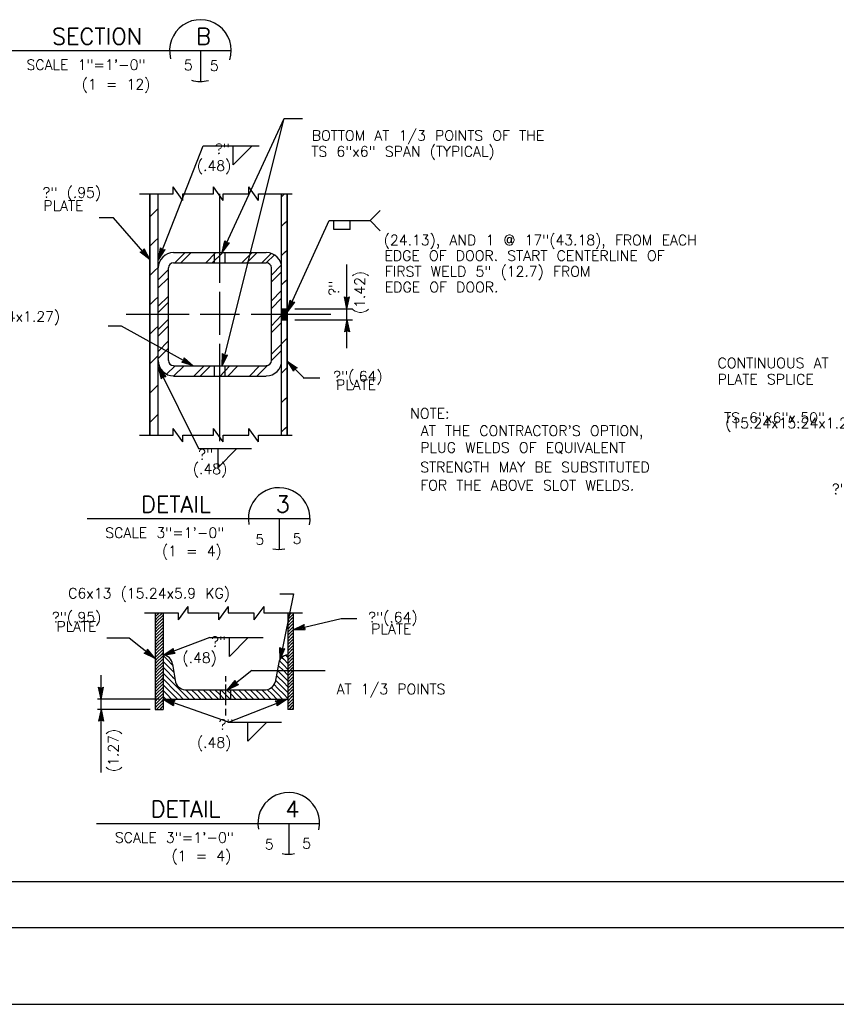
# Model space of a CAD drawing. Extents: x -21 to 2859, y -18 to 3983.
# Tile 2 of 47: x -11 to -1, y -18 to -6. Entities that reach past the tile are written whole.
import ezdxf
from ezdxf.enums import TextEntityAlignment as Align

# ---------------------------------------------------------------- set-up
doc = ezdxf.new("R2010")
doc.units = 0
doc.header["$LTSCALE"] = 25.4
doc.header["$MEASUREMENT"] = 0
doc.layers.add('PAN_TS', color=7, linetype='CONTINUOUS')
doc.styles.add('TXT_SHX', font='txt.shx')

# ---------------------------------------------------------------- blocks, each defined once
blk = doc.blocks.new('LT2')
at = {"layer": 'PAN_TS', "color": 24, "linetype": 'CONTINUOUS'}
for p, q in [((0, 0), (-0.0015, 0.00032)), ((-0.00135, 0), (-0.0015, 0.00032)), ((0, 0), (-0.0015, -0.00032)), ((-0.0015, -0.00032), (-0.00135, 0)), ((-0.00039, 0), (-0.00136, 0.00021)), ((-0.00128, 0), (-0.00136, 0.00021)), ((-0.00039, 0), (-0.00136, -0.00021)), ((-0.00136, -0.00021), (-0.00128, 0)), ((-0.00076, 0), (-0.00122, 0.0001)), ((-0.00119, 0), (-0.00122, 0.0001)), ((-0.00076, 0), (-0.00122, -0.0001)), ((-0.00122, -0.0001), (-0.00119, 0))]:
    blk.add_line(p, q, dxfattribs=at)
blk = doc.blocks.new('FILLE0')
at = {"layer": 'PAN_TS', "color": 24, "linetype": 'CONTINUOUS'}
for q in [(0, 0), (0.00236, -0.00002)]:
    blk.add_line((0, -0.00239), q, dxfattribs=at)

msp = doc.modelspace()

# ---------------------------------------------------------------- linework, layer by layer
at = {"layer": 'PAN_TS', "color": 7, "linetype": 'CONTINUOUS'}
for p, q in [((-11.423, -6.288), (-8.714, -6.288)), ((-9.089, -6.288), (-9.089, -6.663)), ((-8.825, -8.742), (-8.073, -7.114)), ((-8.825, -10.116), (-8.073, -7.114)), ((-8.073, -7.115), (-7.849, -7.115)), ((-9.596, -8.829), (-9.056, -7.446)), ((-9.056, -7.446), (-8.374, -7.446)), ((-9.421, -8.028), (-9.421, -7.944)), ((-9.303, -8.108), (-9.421, -7.944)), ((-8.93, -8.028), (-8.93, -7.944)), ((-8.812, -8.108), (-8.93, -7.944)), ((-8.5, -8.028), (-8.5, -7.944)), ((-8.382, -8.108), (-8.5, -7.944)), ((-9.829, -8.028), (-9.421, -8.028)), ((-9.702, -10.962), (-9.702, -8.028)), ((-9.702, -8.028), (-9.702, -10.962)), ((-9.603, -10.962), (-9.603, -8.028)), ((-9.603, -10.962), (-9.603, -8.028)), ((-9.303, -8.108), (-9.303, -8.028)), ((-9.303, -8.028), (-8.93, -8.028)), ((-8.853, -9.108), (-8.853, -8.028)), ((-8.812, -8.108), (-8.812, -8.028)), ((-8.812, -8.028), (-8.5, -8.028)), ((-8.382, -8.108), (-8.382, -8.028)), ((-8.382, -8.028), (-7.974, -8.028)), ((-8.103, -10.962), (-8.103, -8.028)), ((-8.103, -10.962), (-8.103, -8.028)), ((-8.103, -8.064), (-8.067, -8.028)), ((-8.037, -10.962), (-8.037, -8.028)), ((-8.037, -8.028), (-8.037, -10.962)), ((-9.702, -8.307), (-9.645, -8.25)), ((-9.645, -8.25), (-9.603, -8.208)), ((-7.028, -8.353), (-6.905, -8.23)), ((-10.143, -8.318), (-10.318, -8.318)), ((-9.702, -8.824), (-10.143, -8.318)), ((-8.067, -8.385), (-8.037, -8.355)), ((-8.032, -9.461), (-7.524, -8.353)), ((-7.524, -8.353), (-7.028, -8.353)), ((-7.467, -8.461), (-7.467, -8.353)), ((-7.27, -8.461), (-7.27, -8.353)), ((-7.028, -8.353), (-6.905, -8.476)), ((-8.103, -8.421), (-8.067, -8.385)), ((-7.467, -8.456), (-7.27, -8.456)), ((-9.702, -8.664), (-9.645, -8.607)), ((-9.645, -8.607), (-9.603, -8.565)), ((-8.067, -8.742), (-8.037, -8.712)), ((-9.414, -8.742), (-8.289, -8.742)), ((-9.399, -8.868), (-9.273, -8.742)), ((-9.327, -8.868), (-9.201, -8.742)), ((-9.024, -8.868), (-8.901, -8.742)), ((-8.946, -8.868), (-8.826, -8.748)), ((-8.916, -8.868), (-8.916, -8.742)), ((-8.79, -8.868), (-8.79, -8.742)), ((-8.586, -8.868), (-8.46, -8.742)), ((-8.523, -8.868), (-8.4, -8.742)), ((-8.343, -8.868), (-8.229, -8.754)), ((-8.289, -8.868), (-8.19, -8.769)), ((-8.103, -8.778), (-8.067, -8.742)), ((-9.702, -9.021), (-9.645, -8.964)), ((-9.645, -8.964), (-9.603, -8.922)), ((-9.6, -10.053), (-9.6, -8.928)), ((-9.6, -9.075), (-9.477, -8.949)), ((-9.477, -10.053), (-9.477, -8.928)), ((-9.414, -8.868), (-8.289, -8.868)), ((-8.226, -9.015), (-8.103, -8.892)), ((-8.226, -10.053), (-8.226, -8.928)), ((-8.103, -10.053), (-8.103, -8.928)), ((-7.31, -9.425), (-7.31, -8.888)), ((-9.6, -9.171), (-9.477, -9.048)), ((-8.226, -9.099), (-8.103, -8.976)), ((-8.067, -9.099), (-8.037, -9.069)), ((-8.226, -9.327), (-8.103, -9.201)), ((-8.103, -9.135), (-8.067, -9.099)), ((-9.702, -9.378), (-9.645, -9.321)), ((-9.645, -9.321), (-9.603, -9.279)), ((-9.6, -9.393), (-9.477, -9.27)), ((-8.853, -9.741), (-8.853, -9.219)), ((-8.226, -9.423), (-8.103, -9.297)), ((-9.6, -9.471), (-9.477, -9.345)), ((-8.103, -9.425), (-8.037, -9.425)), ((-8.103, -9.427), (-8.037, -9.427)), ((-8.103, -9.43), (-8.037, -9.43)), ((-8.103, -9.434), (-8.037, -9.434)), ((-8.103, -9.438), (-8.037, -9.438)), ((-8.103, -9.442), (-8.037, -9.442)), ((-8.103, -9.446), (-8.037, -9.446)), ((-8.103, -9.45), (-8.037, -9.45)), ((-8.067, -9.456), (-8.037, -9.426)), ((-7.942, -9.425), (-7.243, -9.425)), ((-7.31, -9.559), (-7.31, -9.425)), ((-9.99, -9.492), (-9.225, -9.492)), ((-9.6, -9.675), (-9.477, -9.549)), ((-9.093, -9.492), (-8.613, -9.492)), ((-8.472, -9.492), (-7.506, -9.492)), ((-8.226, -9.63), (-8.103, -9.504)), ((-8.103, -9.454), (-8.037, -9.454)), ((-8.103, -9.492), (-8.067, -9.456)), ((-8.103, -9.459), (-8.037, -9.459)), ((-8.103, -9.463), (-8.037, -9.463)), ((-8.103, -9.467), (-8.037, -9.467)), ((-8.103, -9.471), (-8.037, -9.471)), ((-8.103, -9.475), (-8.037, -9.475)), ((-8.103, -9.479), (-8.037, -9.479)), ((-8.103, -9.484), (-8.037, -9.484)), ((-8.103, -9.488), (-8.037, -9.488)), ((-8.103, -9.492), (-8.037, -9.492)), ((-8.103, -9.496), (-8.037, -9.496)), ((-8.103, -9.499), (-8.037, -9.499)), ((-8.103, -9.503), (-8.037, -9.503)), ((-8.103, -9.506), (-8.037, -9.506)), ((-8.103, -9.51), (-8.037, -9.51)), ((-8.103, -9.515), (-8.037, -9.515)), ((-8.103, -9.519), (-8.037, -9.519)), ((-8.103, -9.522), (-8.037, -9.522)), ((-8.103, -9.526), (-8.037, -9.526)), ((-8.103, -9.53), (-8.037, -9.53)), ((-8.103, -9.534), (-8.037, -9.534)), ((-8.103, -9.538), (-8.037, -9.538)), ((-8.103, -9.543), (-8.037, -9.543)), ((-8.103, -9.547), (-8.037, -9.547)), ((-8.103, -9.551), (-8.037, -9.551)), ((-8.103, -9.555), (-8.037, -9.555)), ((-8.103, -9.559), (-8.037, -9.559)), ((-7.942, -9.559), (-7.243, -9.559)), ((-7.31, -9.905), (-7.31, -9.559)), ((-10.049, -9.636), (-10.211, -9.636)), ((-9.175, -10.116), (-10.049, -9.636)), ((-9.702, -9.735), (-9.645, -9.678)), ((-9.645, -9.678), (-9.603, -9.636)), ((-9.6, -9.759), (-9.477, -9.633)), ((-8.226, -9.714), (-8.103, -9.591)), ((-8.067, -9.813), (-8.037, -9.783)), ((-9.6, -9.942), (-9.477, -9.816)), ((-9.6, -10.029), (-9.477, -9.903)), ((-8.853, -11.032), (-8.853, -9.852)), ((-8.226, -9.978), (-8.103, -9.855)), ((-8.103, -9.849), (-8.067, -9.813)), ((-9.702, -10.092), (-9.645, -10.035)), ((-9.645, -10.035), (-9.603, -9.993)), ((-8.226, -10.053), (-8.103, -9.93)), ((-9.6, -10.135), (-9.112, -11.124)), ((-9.501, -10.221), (-9.396, -10.116)), ((-9.414, -10.116), (-8.289, -10.116)), ((-9.414, -10.242), (-9.288, -10.116)), ((-9.168, -10.242), (-9.042, -10.116)), ((-9.093, -10.242), (-8.967, -10.116)), ((-8.916, -10.242), (-8.916, -10.116)), ((-8.857, -10.25), (-8.73, -10.116)), ((-8.79, -10.242), (-8.79, -10.116)), ((-8.757, -10.242), (-8.634, -10.116)), ((-8.493, -10.242), (-8.37, -10.116)), ((-8.403, -10.242), (-8.28, -10.116)), ((-8.067, -10.17), (-8.037, -10.14)), ((-8.037, -10.061), (-7.83, -10.268)), ((-9.414, -10.242), (-8.289, -10.242)), ((-8.103, -10.206), (-8.067, -10.17)), ((-7.841, -10.265), (-7.639, -10.265)), ((-9.702, -10.449), (-9.645, -10.392)), ((-9.645, -10.392), (-9.603, -10.35)), ((-8.067, -10.527), (-8.037, -10.497)), ((-8.103, -10.563), (-8.067, -10.527)), ((-9.702, -10.806), (-9.645, -10.749)), ((-9.645, -10.749), (-9.603, -10.707)), ((-9.421, -10.962), (-9.421, -10.878)), ((-9.303, -11.042), (-9.421, -10.878)), ((-8.93, -10.962), (-8.93, -10.878)), ((-8.812, -11.042), (-8.93, -10.878)), ((-8.5, -10.962), (-8.5, -10.878)), ((-8.382, -11.042), (-8.5, -10.878)), ((-8.103, -10.92), (-8.067, -10.884)), ((-8.067, -10.884), (-8.037, -10.854)), ((-9.829, -10.962), (-9.421, -10.962)), ((-9.303, -11.042), (-9.303, -10.962)), ((-9.303, -10.962), (-8.93, -10.962)), ((-8.812, -11.042), (-8.812, -10.962)), ((-8.812, -10.962), (-8.5, -10.962)), ((-8.382, -11.042), (-8.382, -10.962)), ((-8.382, -10.962), (-7.974, -10.962)), ((-9.112, -11.124), (-8.467, -11.124)), ((-10.466, -11.973), (-7.757, -11.973)), ((-8.132, -11.973), (-8.132, -12.348)), ((-8.124, -12.886), (-7.958, -12.886)), ((-7.958, -12.886), (-8.122, -13.686)), ((-9.767, -13.12), (-9.359, -13.12)), ((-9.64, -13.12), (-9.64, -14.291)), ((-9.63, -13.12), (-9.64, -13.13)), ((-9.605, -13.133), (-9.64, -13.168)), ((-9.592, -13.12), (-9.605, -13.133)), ((-9.567, -13.133), (-9.605, -13.171)), ((-9.554, -13.12), (-9.567, -13.133)), ((-9.546, -13.15), (-9.567, -13.171)), ((-9.542, -13.12), (-9.542, -14.291)), ((-9.241, -13.04), (-9.359, -13.204)), ((-9.359, -13.12), (-9.359, -13.204)), ((-9.241, -13.04), (-9.241, -13.12)), ((-9.241, -13.12), (-8.868, -13.12)), ((-8.75, -13.04), (-8.868, -13.204)), ((-8.868, -13.12), (-8.868, -13.204)), ((-8.75, -13.04), (-8.75, -13.12)), ((-8.75, -13.12), (-8.438, -13.12)), ((-8.32, -13.04), (-8.438, -13.204)), ((-8.438, -13.12), (-8.438, -13.204)), ((-8.32, -13.04), (-8.32, -13.12)), ((-8.32, -13.12), (-7.848, -13.12)), ((-8.029, -13.12), (-8.029, -14.291)), ((-8.025, -13.121), (-8.029, -13.125)), ((-7.987, -13.121), (-8.025, -13.159)), ((-7.964, -13.136), (-7.987, -13.159)), ((-7.964, -13.12), (-7.964, -14.291)), ((-9.605, -13.171), (-9.64, -13.206)), ((-9.605, -13.209), (-9.64, -13.244)), ((-9.605, -13.247), (-9.64, -13.282)), ((-9.567, -13.171), (-9.605, -13.209)), ((-9.567, -13.209), (-9.605, -13.247)), ((-9.567, -13.247), (-9.605, -13.285)), ((-9.546, -13.188), (-9.567, -13.209)), ((-9.546, -13.226), (-9.567, -13.247)), ((-9.546, -13.264), (-9.567, -13.285)), ((-8.025, -13.159), (-8.029, -13.163)), ((-8.025, -13.197), (-8.029, -13.201)), ((-8.025, -13.235), (-8.029, -13.239)), ((-8.025, -13.273), (-8.029, -13.277)), ((-7.987, -13.159), (-8.025, -13.197)), ((-7.987, -13.197), (-8.025, -13.235)), ((-7.987, -13.235), (-8.025, -13.273)), ((-7.987, -13.273), (-8.025, -13.311)), ((-7.964, -13.174), (-7.987, -13.197)), ((-7.964, -13.212), (-7.987, -13.235)), ((-7.964, -13.25), (-7.987, -13.273)), ((-7.964, -13.324), (-7.378, -13.188)), ((-7.378, -13.188), (-7.19, -13.188)), ((-9.605, -13.285), (-9.64, -13.32)), ((-9.605, -13.323), (-9.64, -13.358)), ((-9.605, -13.361), (-9.64, -13.396)), ((-9.567, -13.285), (-9.605, -13.323)), ((-9.567, -13.323), (-9.605, -13.361)), ((-9.567, -13.361), (-9.605, -13.399)), ((-9.546, -13.302), (-9.567, -13.323)), ((-9.546, -13.34), (-9.567, -13.361)), ((-9.546, -13.378), (-9.567, -13.399)), ((-8.025, -13.311), (-8.029, -13.315)), ((-8.025, -13.349), (-8.029, -13.353)), ((-8.025, -13.387), (-8.029, -13.391)), ((-7.987, -13.311), (-8.025, -13.349)), ((-7.987, -13.349), (-8.025, -13.387)), ((-7.987, -13.387), (-8.025, -13.425)), ((-7.964, -13.288), (-7.987, -13.311)), ((-7.964, -13.326), (-7.987, -13.349)), ((-7.964, -13.364), (-7.987, -13.387)), ((-10.227, -13.422), (-9.953, -13.422)), ((-9.953, -13.422), (-9.64, -13.673)), ((-9.605, -13.399), (-9.64, -13.434)), ((-9.605, -13.437), (-9.64, -13.472)), ((-9.605, -13.475), (-9.64, -13.51)), ((-9.605, -13.513), (-9.64, -13.548)), ((-9.567, -13.399), (-9.605, -13.437)), ((-9.567, -13.437), (-9.605, -13.475)), ((-9.567, -13.475), (-9.605, -13.513)), ((-9.567, -13.513), (-9.605, -13.551)), ((-9.546, -13.416), (-9.567, -13.437)), ((-9.546, -13.454), (-9.567, -13.475)), ((-9.546, -13.492), (-9.567, -13.513)), ((-8.973, -13.418), (-9.542, -13.631)), ((-8.973, -13.418), (-8.328, -13.418)), ((-8.025, -13.425), (-8.029, -13.429)), ((-8.025, -13.463), (-8.029, -13.467)), ((-7.987, -13.425), (-8.025, -13.463)), ((-7.987, -13.463), (-8.025, -13.501)), ((-7.987, -13.501), (-8.025, -13.539)), ((-7.964, -13.402), (-7.987, -13.425)), ((-7.964, -13.44), (-7.987, -13.463)), ((-7.964, -13.478), (-7.987, -13.501)), ((-7.964, -13.516), (-7.987, -13.539)), ((-9.605, -13.551), (-9.64, -13.586)), ((-9.605, -13.589), (-9.64, -13.624)), ((-9.605, -13.627), (-9.64, -13.662)), ((-9.567, -13.551), (-9.605, -13.589)), ((-9.567, -13.589), (-9.605, -13.627)), ((-9.567, -13.627), (-9.605, -13.665)), ((-9.546, -13.53), (-9.567, -13.551)), ((-9.546, -13.568), (-9.567, -13.589)), ((-9.546, -13.606), (-9.567, -13.627)), ((-9.542, -13.637), (-9.497, -13.682)), ((-8.052, -13.637), (-8.03, -13.659)), ((-7.987, -13.539), (-8.025, -13.577)), ((-7.987, -13.577), (-8.025, -13.615)), ((-7.987, -13.615), (-8.025, -13.653)), ((-7.964, -13.554), (-7.987, -13.577)), ((-7.964, -13.592), (-7.987, -13.615)), ((-7.964, -13.63), (-7.987, -13.653)), ((-9.605, -13.665), (-9.64, -13.7)), ((-9.605, -13.703), (-9.64, -13.738)), ((-9.605, -13.741), (-9.64, -13.776)), ((-9.567, -13.665), (-9.605, -13.703)), ((-9.567, -13.703), (-9.605, -13.741)), ((-9.567, -13.741), (-9.605, -13.779)), ((-9.546, -13.644), (-9.567, -13.665)), ((-9.546, -13.682), (-9.567, -13.703)), ((-9.546, -13.72), (-9.567, -13.741)), ((-9.542, -13.708), (-9.497, -13.753)), ((-9.497, -13.682), (-9.426, -13.753)), ((-9.497, -13.753), (-9.426, -13.824)), ((-9.428, -13.744), (-9.39, -13.96)), ((-8.142, -13.744), (-8.18, -13.96)), ((-8.13, -13.701), (-8.077, -13.753)), ((-8.099, -13.66), (-8.077, -13.682)), ((-8.077, -13.682), (-8.03, -13.73)), ((-8.077, -13.753), (-8.03, -13.801)), ((-8.025, -13.653), (-8.029, -13.657)), ((-8.025, -13.691), (-8.029, -13.695)), ((-8.025, -13.729), (-8.029, -13.733)), ((-7.987, -13.653), (-8.025, -13.691)), ((-7.987, -13.691), (-8.025, -13.729)), ((-7.987, -13.729), (-8.025, -13.767)), ((-7.964, -13.668), (-7.987, -13.691)), ((-7.964, -13.706), (-7.987, -13.729)), ((-7.964, -13.744), (-7.987, -13.767)), ((-10.295, -14.166), (-10.295, -13.874)), ((-9.605, -13.779), (-9.64, -13.814)), ((-9.605, -13.817), (-9.64, -13.852)), ((-9.605, -13.855), (-9.64, -13.89)), ((-9.567, -13.779), (-9.605, -13.817)), ((-9.567, -13.817), (-9.605, -13.855)), ((-9.567, -13.855), (-9.605, -13.893)), ((-9.546, -13.758), (-9.567, -13.779)), ((-9.546, -13.796), (-9.567, -13.817)), ((-9.546, -13.834), (-9.567, -13.855)), ((-9.546, -13.872), (-9.567, -13.893)), ((-9.542, -13.779), (-9.497, -13.824)), ((-9.542, -13.85), (-9.497, -13.895)), ((-9.497, -13.824), (-9.426, -13.895)), ((-9.426, -13.824), (-9.411, -13.839)), ((-8.465, -13.819), (-8.758, -14.054)), ((-8.465, -13.819), (-7.574, -13.819)), ((-8.155, -13.818), (-8.148, -13.824)), ((-8.148, -13.824), (-8.077, -13.895)), ((-8.145, -13.757), (-8.077, -13.824)), ((-8.077, -13.824), (-8.03, -13.872)), ((-8.025, -13.767), (-8.029, -13.771)), ((-8.025, -13.805), (-8.029, -13.809)), ((-8.025, -13.843), (-8.029, -13.847)), ((-7.987, -13.767), (-8.025, -13.805)), ((-7.987, -13.805), (-8.025, -13.843)), ((-7.987, -13.843), (-8.025, -13.881)), ((-7.964, -13.782), (-7.987, -13.805)), ((-7.964, -13.82), (-7.987, -13.843)), ((-7.964, -13.858), (-7.987, -13.881)), ((-9.605, -13.893), (-9.64, -13.928)), ((-9.605, -13.931), (-9.64, -13.966)), ((-9.605, -13.969), (-9.64, -14.004)), ((-9.567, -13.893), (-9.605, -13.931)), ((-9.567, -13.931), (-9.605, -13.969)), ((-9.567, -13.969), (-9.605, -14.007)), ((-9.546, -13.91), (-9.567, -13.931)), ((-9.546, -13.948), (-9.567, -13.969)), ((-9.546, -13.986), (-9.567, -14.007)), ((-9.542, -13.921), (-9.497, -13.966)), ((-9.542, -13.992), (-9.497, -14.037)), ((-9.497, -13.895), (-9.426, -13.966)), ((-9.497, -13.966), (-9.426, -14.037)), ((-9.426, -13.895), (-9.396, -13.924)), ((-9.426, -13.966), (-9.355, -14.037)), ((-8.785, -13.888), (-8.785, -13.953)), ((-8.785, -13.99), (-8.785, -14.24)), ((-8.195, -13.99), (-8.148, -14.037)), ((-8.177, -13.937), (-8.148, -13.966)), ((-8.166, -13.878), (-8.148, -13.895)), ((-8.148, -13.895), (-8.077, -13.966)), ((-8.148, -13.966), (-8.077, -14.037)), ((-8.077, -13.895), (-8.03, -13.942)), ((-8.077, -13.966), (-8.03, -14.013)), ((-8.025, -13.881), (-8.029, -13.885)), ((-8.025, -13.919), (-8.029, -13.923)), ((-8.025, -13.957), (-8.029, -13.961)), ((-8.025, -13.995), (-8.029, -13.999)), ((-7.987, -13.881), (-8.025, -13.919)), ((-7.987, -13.919), (-8.025, -13.957)), ((-7.987, -13.957), (-8.025, -13.995)), ((-7.987, -13.995), (-8.022, -14.03)), ((-7.964, -13.896), (-7.987, -13.919)), ((-7.964, -13.934), (-7.987, -13.957)), ((-7.964, -13.972), (-7.987, -13.995)), ((-9.567, -14.007), (-9.64, -14.08)), ((-9.64, -14.042), (-9.605, -14.007)), ((-9.604, -14.084), (-9.639, -14.119)), ((-9.566, -14.046), (-9.604, -14.084)), ((-9.566, -14.084), (-9.604, -14.122)), ((-9.545, -14.025), (-9.566, -14.046)), ((-9.545, -14.063), (-9.566, -14.084)), ((-9.545, -14.101), (-9.566, -14.122)), ((-9.542, -14.063), (-9.497, -14.108)), ((-9.497, -14.037), (-9.426, -14.108)), ((-9.497, -14.108), (-9.439, -14.166)), ((-9.426, -14.037), (-9.355, -14.108)), ((-9.426, -14.108), (-9.368, -14.166)), ((-9.355, -14.037), (-9.284, -14.108)), ((-9.355, -14.108), (-9.297, -14.166)), ((-9.284, -14.108), (-9.226, -14.166)), ((-9.267, -14.053), (-9.213, -14.108)), ((-9.253, -14.054), (-8.317, -14.054)), ((-9.213, -14.108), (-9.155, -14.166)), ((-9.196, -14.054), (-9.142, -14.108)), ((-9.142, -14.108), (-9.084, -14.166)), ((-9.125, -14.054), (-9.071, -14.108)), ((-9.071, -14.108), (-9.013, -14.166)), ((-9.054, -14.054), (-9, -14.108)), ((-9, -14.108), (-8.942, -14.166)), ((-8.983, -14.054), (-8.929, -14.108)), ((-8.929, -14.108), (-8.871, -14.166)), ((-8.912, -14.054), (-8.858, -14.108)), ((-8.858, -14.108), (-8.8, -14.166)), ((-8.847, -14.054), (-8.847, -14.166)), ((-8.841, -14.054), (-8.787, -14.108)), ((-8.787, -14.108), (-8.729, -14.166)), ((-8.77, -14.054), (-8.716, -14.108)), ((-8.722, -14.053), (-8.722, -14.166)), ((-8.716, -14.108), (-8.658, -14.166)), ((-8.699, -14.054), (-8.645, -14.108)), ((-8.645, -14.108), (-8.587, -14.166)), ((-8.628, -14.054), (-8.574, -14.108)), ((-8.574, -14.108), (-8.516, -14.166)), ((-8.557, -14.054), (-8.503, -14.108)), ((-8.503, -14.108), (-8.445, -14.166)), ((-8.486, -14.054), (-8.432, -14.108)), ((-8.432, -14.108), (-8.374, -14.166)), ((-8.415, -14.054), (-8.361, -14.108)), ((-8.361, -14.108), (-8.303, -14.166)), ((-8.344, -14.054), (-8.29, -14.108)), ((-8.29, -14.108), (-8.232, -14.166)), ((-8.278, -14.049), (-8.219, -14.108)), ((-8.229, -14.027), (-8.219, -14.037)), ((-8.219, -14.037), (-8.148, -14.108)), ((-8.219, -14.108), (-8.161, -14.166)), ((-8.148, -14.037), (-8.077, -14.108)), ((-8.148, -14.108), (-8.09, -14.166)), ((-8.077, -14.037), (-8.03, -14.084)), ((-8.077, -14.108), (-8.03, -14.155)), ((-8.025, -14.034), (-8.029, -14.038)), ((-8.025, -14.072), (-8.029, -14.076)), ((-8.025, -14.11), (-8.029, -14.114)), ((-7.987, -14.034), (-8.025, -14.072)), ((-7.987, -14.072), (-8.025, -14.11)), ((-7.987, -14.11), (-8.025, -14.148)), ((-7.964, -14.011), (-7.987, -14.034)), ((-7.964, -14.049), (-7.987, -14.072)), ((-7.964, -14.087), (-7.987, -14.11)), ((-7.964, -14.01), (-7.972, -14.018)), ((-9.588, -14.166), (-10.338, -14.166)), ((-10.295, -14.291), (-10.295, -14.166)), ((-9.604, -14.122), (-9.639, -14.157)), ((-9.604, -14.16), (-9.639, -14.195)), ((-9.604, -14.198), (-9.639, -14.233)), ((-9.566, -14.122), (-9.604, -14.16)), ((-9.566, -14.16), (-9.604, -14.198)), ((-9.566, -14.198), (-9.604, -14.236)), ((-9.545, -14.139), (-9.566, -14.16)), ((-9.545, -14.177), (-9.566, -14.198)), ((-9.545, -14.215), (-9.566, -14.236)), ((-9.542, -14.134), (-9.51, -14.166)), ((-9.542, -14.166), (-8.029, -14.166)), ((-8.749, -14.448), (-9.542, -14.166)), ((-8.749, -14.448), (-8.034, -14.166)), ((-8.025, -14.148), (-8.029, -14.152)), ((-8.025, -14.186), (-8.029, -14.19)), ((-8.025, -14.224), (-8.029, -14.228)), ((-7.987, -14.148), (-8.025, -14.186)), ((-7.987, -14.186), (-8.025, -14.224)), ((-7.987, -14.224), (-8.025, -14.262)), ((-7.964, -14.125), (-7.987, -14.148)), ((-7.964, -14.163), (-7.987, -14.186)), ((-7.964, -14.201), (-7.987, -14.224)), ((-9.697, -14.291), (-10.34, -14.291)), ((-10.295, -15.057), (-10.295, -14.291)), ((-9.64, -14.291), (-9.542, -14.291)), ((-9.639, -14.271), (-9.604, -14.236)), ((-9.566, -14.236), (-9.621, -14.291)), ((-9.565, -14.274), (-9.582, -14.291)), ((-9.544, -14.253), (-9.565, -14.274)), ((-8.785, -14.283), (-8.785, -14.364)), ((-8.025, -14.262), (-8.029, -14.266)), ((-7.964, -14.291), (-8.029, -14.291)), ((-7.987, -14.262), (-8.016, -14.291)), ((-7.964, -14.239), (-7.987, -14.262)), ((-7.964, -14.277), (-7.978, -14.291)), ((-8.749, -14.448), (-8.104, -14.448)), ((-10.35, -15.676), (-7.641, -15.676)), ((-8.016, -15.676), (-8.016, -16.051)), ((-19.002, -16.381), (19.24, -16.381)), ((-20.268, -16.943), (19.97, -16.943)), ((20.845, -17.875), (-21.155, -17.875))]:
    msp.add_line(p, q, dxfattribs=at)
msp.add_lwpolyline([(-9.501, -13.641), (-9.473, -13.658), (-9.474, -13.657)], close=True, dxfattribs=at)
for centre, radius, start, end in [((-9.089, -6.288), 0.375, 342.7089, 195.2686), ((-9.089, -6.288), 0.375, 253.4742, 284.9216), ((-9.414, -8.929), 0.187, 90, 180), ((-8.289, -8.929), 0.187, 0, 90), ((-9.414, -8.929), 0.0625, 90, 180), ((-8.289, -8.929), 0.0625, 0, 90), ((-9.414, -10.053), 0.187, 180, 270), ((-9.414, -10.053), 0.0625, 180, 270), ((-8.289, -10.053), 0.187, 270, 360), ((-8.289, -10.053), 0.0625, 270, 360), ((-8.132, -11.973), 0.375, 348.0239, 190.9202), ((-8.132, -11.973), 0.375, 257.8197, 280.7131), ((-9.55, -13.753), 0.122, 4.1949, 86.3099), ((-8.02, -13.753), 0.122, 93.6901, 175.8051), ((-9.261, -13.918), 0.136, 197.8403, 273.2492), ((-8.309, -13.918), 0.136, 266.7508, 342.1597), ((-8.016, -15.676), 0.375, 348.0239, 190.9202), ((-8.016, -15.676), 0.375, 257.8197, 280.7131)]:
    msp.add_arc(centre, radius, start, end, dxfattribs=at)

# ---------------------------------------------------------------- block references
at = {"layer": 'PAN_TS', "linetype": 'CONTINUOUS', "xscale": 96, "yscale": 96, "zscale": 96}
for p in [(-8.69, -7.446), (-8.875, -11.124), (-8.736, -13.418), (-8.512, -14.448)]:
    msp.add_blockref('FILLE0', p, dxfattribs=at)
at = {"layer": 'PAN_TS', "linetype": 'CONTINUOUS'}
for p, xscale, yscale, zscale, rotation in [((-8.825, -8.742), 96.00030322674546, 96.00030322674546, 96.00030322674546, 245.2069890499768), ((-9.702, -8.824), 96.00011988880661, 96.00011988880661, 96.00011988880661, 311.0733818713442), ((-9.596, -8.829), 96.00008610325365, 96.00008610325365, 96.00008610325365, 248.6405800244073), ((-8.032, -9.461), 96.00024584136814, 96.00024584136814, 96.00024584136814, 244.1203300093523), ((-7.31, -9.425), 96, 96, 96, 269.9999999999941), ((-7.31, -9.559), 96, 96, 96, 90.00000000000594), ((-9.175, -10.116), 96.00044419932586, 96.00044419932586, 96.00044419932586, 331.2243897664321), ((-8.825, -10.116), 96.00015296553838, 96.00015296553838, 96.00015296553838, 255.9368373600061), ((-8.037, -10.061), 96.00014727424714, 96.00014727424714, 96.00014727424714, 135), ((-9.6, -10.135), 96.00017169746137, 96.00017169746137, 96.00017169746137, 116.2560148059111), ((-7.964, -13.324), 96.00035348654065, 96.00035348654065, 96.00035348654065, 193.0660089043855), ((-9.64, -13.673), 96.00033593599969, 96.00033593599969, 96.00033593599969, 321.2733566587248), ((-9.542, -13.631), 96.00029250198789, 96.00029250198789, 96.00029250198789, 200.5229133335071), ((-8.122, -13.686), 96.00003513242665, 96.00003513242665, 96.00003513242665, 258.4147339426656), ((-8.758, -14.054), 96.00013566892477, 96.00013566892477, 96.00013566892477, 218.7311852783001), ((-10.295, -14.166), 96, 96, 96, 269.9999999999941), ((-9.542, -14.166), 95.99998223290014, 95.99998223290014, 95.99998223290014, 160.4239413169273), ((-8.034, -14.166), 96.00017710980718, 96.00017710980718, 96.00017710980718, 21.5245053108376), ((-10.295, -14.291), 96, 96, 96, 90.00000000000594)]:
    msp.add_blockref('LT2', p, dxfattribs=dict(at, xscale=xscale, yscale=yscale, zscale=zscale, rotation=rotation))

# ---------------------------------------------------------------- texts
at = {"layer": 'PAN_TS', "color": 7, "linetype": 'CONTINUOUS', "style": 'TXT_SHX'}
for s, height, p in [('SECTION', 0.2, (-10.343, -6.215)), ('B', 0.2, (-9.051, -6.214)), ('5', 0.125, (-9.236, -6.526)), ('5', 0.125, (-8.92, -6.534)), ('(.48)', 0.125, (-8.923, -7.749)), ('PLATE', 0.125, (-10.752, -8.235)), ('(15.24x15.24x1.27)', 0.125, (-11.628, -9.581)), ('CONTINUOUS AT', 0.125, (-2.134, -10.146)), ('PLATE', 0.125, (-7.198, -10.411)), ('PLATE SPLICE', 0.125, (-2.224, -10.343)), ('(15.24x15.24x1.27)', 0.125, (-1.88, -10.876)), ('(.48)', 0.125, (-8.972, -11.433)), ('DETAIL', 0.2, (-9.385, -11.9)), ('3', 0.2, (-8.088, -11.899)), ('5', 0.125, (-8.368, -12.29)), ('5', 0.125, (-7.915, -12.28)), ('PLATE', 0.125, (-10.594, -13.347)), ('PLATE', 0.125, (-6.771, -13.376)), ('(.48)', 0.125, (-9.098, -13.727)), ('(.48)', 0.125, (-8.922, -14.757)), ('DETAIL', 0.2, (-9.269, -15.603)), ('4', 0.2, (-7.972, -15.602)), ('5', 0.125, (-8.252, -15.993)), ('5', 0.125, (-7.799, -15.983))]:
    msp.add_text(s, height=height, dxfattribs=at).set_placement(p, align=Align.CENTER)
for s, p in [('SCALE 1"=1\'-0"', (-11.201, -6.523)), ('(1 = 12)', (-10.53, -6.76)), ('BOTTOM AT 1/3 POINTS OF THE', (-7.736, -7.382)), ('TS 6"x6" SPAN (TYPICAL)', (-7.741, -7.575)), ('?" (.95)', (-11.006, -8.075)), ('(24.13), AND 1 @ 17"(43.18), FROM EACH', (-6.862, -8.653)), ('EDGE OF DOOR. START CENTERLINE OF', (-6.853, -8.842)), ('FIRST WELD 5" (12.7) FROM', (-6.849, -9.034)), ('EDGE OF DOOR.', (-6.849, -9.223)), ('?"(.64)', (-7.476, -10.307)), ('NOTE:', (-6.541, -10.759)), ('TS 6"x6"x.50"', (-2.728, -10.81)), ("AT THE CONTRACTOR'S OPTION,", (-6.412, -10.969)), ('PLUG WELDS OF EQUIVALENT', (-6.419, -11.174)), ('STRENGTH MAY BE SUBSTITUTED', (-6.419, -11.411)), ('FOR THE ABOVE SLOT WELDS.', (-6.419, -11.631)), ('?"(.95)', (-1.421, -11.677)), ('SCALE 3"=1\'-0"', (-10.244, -12.208)), ('(1 = 4)', (-9.556, -12.431)), ('C6x13 (15.24x5.9 KG)', (-10.694, -12.944)), ('?"(.95)', (-10.893, -13.234)), ('?"(.64)', (-7.051, -13.235)), ('AT 1/3 POINTS', (-7.435, -14.107)), ('SCALE 3"=1\'-0"', (-10.128, -15.911)), ('(1 = 4)', (-9.44, -16.134))]:
    msp.add_text(s, height=0.125, dxfattribs=at).set_placement(p)
for p in [(-8.73, -7.544), (-8.934, -11.256), (-8.777, -13.531), (-8.686, -14.538)]:
    msp.add_text('?"', height=0.125, dxfattribs=at).set_placement(p, align=Align.RIGHT)
for s, p in [('(1.42)', (-7.091, -9.49)), ('?"', (-7.404, -9.267))]:
    msp.add_text(s, height=0.125, rotation=90, dxfattribs=at).set_placement(p)
msp.add_text('(1.27)', height=0.125, rotation=90, dxfattribs=at).set_placement((-10.084, -14.791), align=Align.CENTER)

doc.saveas('drawing.dxf')
